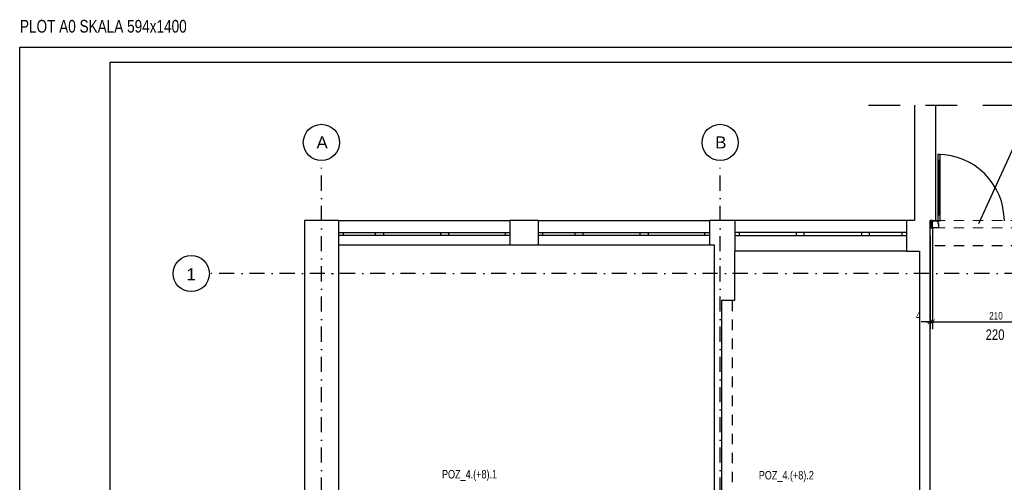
# Model space of a CAD drawing. Header units: metres. Extents: x -5222 to 1778, y -168 to 2848.
# Tile 4 of 16: x -5222 to -3592, y 2082 to 2848. Entities that reach past the tile are written whole.
import ezdxf
from ezdxf.enums import TextEntityAlignment as Align

# ---------------------------------------------------------------- set-up
doc = ezdxf.new("R2010")
doc.units = ezdxf.units.M
doc.header["$LTSCALE"] = 50
doc.header["$MEASUREMENT"] = 0
for name, pattern in [('DASHDOTX2', [1, 0.5, -0.25, 0, -0.25]), ('DO', [1, 0.5, -0.24, 0.02, -0.24]), ('DP', [0.63, 0.35, -0.28])]:
    doc.linetypes.add(name, pattern=pattern)
for name, color, linetype in [('A_osie', 7, 'Continuous'), ('A_ściany', 7, 'Continuous'), ('BS_lpd', 1, 'DP'), ('BS_ram', 2, 'Continuous'), ('BZ_odn', 1, 'Continuous'), ('BZ_osd', 1, 'DO'), ('BZ_txs', 2, 'Continuous'), ('BZ_wym', 1, 'Continuous'), ('k3_projektowane sciany', 2, 'Continuous'), ('k3_sciany istn', 1, 'DP')]:
    doc.layers.add(name, color=color, linetype=linetype)
doc.styles.add('BIKTS', font='bikromsw.shx', dxfattribs={"width": 0.85})
doc.styles.add('BIKWYM', font='bikromsw.shx', dxfattribs={"width": 0.8})
doc.styles.add('GENERATED_STYLE_1', font='arial.ttf')
doc.dimstyles.new('BZ_BGR_50', dxfattribs={"dimscale": 0.5, "dimtxt": 25, "dimasz": 1.666667, "dimexe": 0, "dimexo": 0, "dimgap": 0, "dimtad": 0, "dimdec": 1, "dimrnd": 0.5, "dimzin": 9, "dimdsep": 46, "dimtxsty": 'BIKWYM', "dimblk": 'NONE', "dimcen": 0, "dimse1": 1, "dimse2": 1, "dimclrd": 256, "dimclre": 256, "dimclrt": 7, "dimadec": 0, "dimazin": 0, "dimtfac": 0.033333, "dimtdec": 1, "dimtmove": 0, "dimatfit": 3, "dimldrblk": 'NONE', "dimfxl": 1, "dimtvp": 0.8, "dimtolj": 1, "dimarcsym": 0})
doc.dimstyles.new('BZ_KP_50', dxfattribs={"dimscale": 0.5, "dimtxt": 25, "dimasz": 16, "dimexe": 24, "dimexo": 0, "dimgap": 0, "dimtad": 0, "dimdec": 1, "dimrnd": 0.5, "dimzin": 9, "dimdsep": 46, "dimtxsty": 'BIKWYM', "dimblk": 'ARCHTICK', "dimblk1": 'ARCHTICK', "dimblk2": 'WYM-KP', "dimcen": 0, "dimdle": 20, "dimclrd": 256, "dimclre": 256, "dimclrt": 7, "dimadec": 0, "dimazin": 0, "dimtfac": 0.033333, "dimtdec": 1, "dimtmove": 0, "dimatfit": 3, "dimfxl": 1, "dimtvp": 0.8, "dimtfillclr": 256, "dimtolj": 1, "dimarcsym": 0})

# ---------------------------------------------------------------- blocks, each defined once
blk = doc.blocks.new('_None')
blk = doc.blocks.new('_ArchTick')
at = {"color": 0, "linetype": 'ByBlock', "const_width": 0.15}
blk.add_lwpolyline([(-0.5, -0.5), (0.5, 0.5)], dxfattribs=at)
blk = doc.blocks.new('*D497')
at = {"layer": 'BZ_wym', "lineweight": -2}
for p, q in [((-3710.4, 2503), (-3710.4, 2335.5)), ((-3714.3, 2489.9), (-3714.3, 2335.5)), ((-3714.3, 2347.5), (-3729.4, 2347.5)), ((-3710.4, 2347.5), (-3714.3, 2347.5)), ((-3710.4, 2347.5), (-3702.4, 2347.5))]:
    blk.add_line(p, q, dxfattribs=at)
at = {"layer": 'Defpoints', "color": 0}
for p in [(-3710.4, 2503), (-3714.3, 2489.9), (-3714.3, 2347.5)]:
    blk.add_point(p, dxfattribs=at)
at = {"layer": 'BZ_wym', "lineweight": -2, "xscale": 8, "yscale": 8, "zscale": 8}
blk.add_blockref('_ArchTick', (-3714.3, 2347.5), dxfattribs=at)
at = {"layer": 'BZ_wym', "lineweight": -2, "xscale": 8, "yscale": 8, "zscale": 8, "rotation": 180}
blk.add_blockref('_ArchTick', (-3710.4, 2347.5), dxfattribs=at)
at = {"layer": 'BZ_wym', "color": 7, "insert": (-3733.8, 2357.5), "char_height": 12.5, "attachment_point": 5, "style": 'BIKWYM'}
blk.add_mtext('\\A1;4', dxfattribs=at)
blk = doc.blocks.new('WYM-KP')
blk.add_hatch(color=256).paths.add_polyline_path([(-3, 0, 1), (3, 0, 1)])
blk.add_circle((0, 0), 3)
blk = doc.blocks.new('*D498')
at = {"layer": 'BZ_wym', "lineweight": -2}
for p, q in [((-3710.4, 2503), (-3710.4, 2335.5)), ((-3500.4, 2473.2), (-3500.4, 2335.5)), ((-3720.4, 2347.5), (-3490.4, 2347.5))]:
    blk.add_line(p, q, dxfattribs=at)
at = {"layer": 'Defpoints', "color": 0}
for p in [(-3710.4, 2503), (-3500.4, 2473.2), (-3500.4, 2347.5)]:
    blk.add_point(p, dxfattribs=at)
at = {"layer": 'BZ_wym', "lineweight": -2, "xscale": 8, "yscale": 8, "zscale": 8, "rotation": 180}
blk.add_blockref('_ArchTick', (-3710.4, 2347.5), dxfattribs=at)
at = {"layer": 'BZ_wym', "lineweight": -2, "xscale": 8, "yscale": 8, "zscale": 8}
blk.add_blockref('_ArchTick', (-3500.4, 2347.5), dxfattribs=at)
at = {"layer": 'BZ_wym', "color": 7, "insert": (-3605.4, 2357.5), "char_height": 12.5, "attachment_point": 5, "style": 'BIKWYM'}
blk.add_mtext('\\A1;210', dxfattribs=at)

msp = doc.modelspace()

# ---------------------------------------------------------------- hatches: boundary and pattern name
at = {"layer": 'k3_projektowane sciany', "linetype": 'Continuous'}
h = msp.add_hatch(dxfattribs=at)
h.set_pattern_fill('BATT_INSULATION', color=256, scale=100, style=0, pattern_type=2)
h.set_pattern_definition([(60, (-21154.9812, -2873.3078), (-2.5980762, 1.5), []), (120, (-21154.9812, -2873.3078), (2.5980762, 1.5), [])])
h.paths.add_polyline_path([(-3714.171, 2505.541), (-3710.36, 2505.541), (-3710.36, 2513.041), (-3714.171, 2513.041)])

# ---------------------------------------------------------------- linework, layer by layer
at = {"layer": 'A_osie', "color": 18, "linetype": 'DASHDOTX2', "lineweight": 5}
for p in [(-4705.057, 2427.441), (-4705.057, 2427.441), (-4722.01, 2235.641), (-4722.01, 2235.641), (-4062.01, 2235.641), (-4062.01, 2235.641)]:
    msp.add_point(p, dxfattribs=at)
at = {"layer": 'A_ściany', "linetype": 'Continuous', "flags": 128}
msp.add_lwpolyline([(-3714.26, 2515.541), (-3705.115, 2515.541)], dxfattribs=at)
at = {"layer": 'BS_lpd', "ltscale": 3}
msp.add_line((-3816.402, 2706.479), (-3269.048, 2706.479), dxfattribs=at)
at = {"layer": 'BS_ram', "color": 1}
msp.add_lwpolyline([(-5221.528, -167.66), (-5221.528, 2802.34), (1778.472, 2802.34), (1778.472, -167.66)], close=True, dxfattribs=at)
at = {"layer": 'BS_ram'}
msp.add_lwpolyline([(-5071.528, -142.66), (-5071.528, 2777.34), (1753.472, 2777.34), (1753.472, -142.66)], close=True, dxfattribs=at)
at = {"layer": 'BZ_osd'}
for p, q in [((-4722.01, 214.531), (-4722.01, 2614.531)), ((-4062.01, 214.531), (-4062.01, 2614.531)), ((183.67, 2427.441), (-4907.568, 2427.441))]:
    msp.add_line(p, q, dxfattribs=at)
at = {"layer": 'BZ_osd', "color": 7, "linetype": 'Continuous'}
for centre in [(-4722.01, 2644.531), (-4062.01, 2644.531), (-4937.568, 2427.441)]:
    msp.add_circle(centre, 30, dxfattribs=at)
at = {"layer": 'k3_projektowane sciany', "color": 252, "linetype": 'Continuous'}
for p, q in [((-3701.56, 2624.541), (-3701.56, 2614.541)), ((-3697.56, 2624.541), (-3701.56, 2624.541)), ((-3697.56, 2614.541), (-3697.56, 2624.541)), ((-3699.56, 2614.541), (-3701.56, 2614.541)), ((-3701.56, 2614.541), (-3701.56, 2524.541)), ((-3701.56, 2614.541), (-3697.56, 2614.541)), ((-3699.56, 2524.541), (-3699.56, 2614.541)), ((-3697.56, 2614.541), (-3699.56, 2614.541)), ((-3699.56, 2614.541), (-3699.56, 2524.541)), ((-3699.56, 2614.541), (-3699.56, 2524.541)), ((-3697.56, 2524.541), (-3697.56, 2614.541)), ((-3710.36, 2514.541), (-3701.56, 2514.541)), ((-3701.56, 2524.541), (-3699.56, 2524.541)), ((-3697.56, 2524.541), (-3701.56, 2524.541)), ((-3701.56, 2524.541), (-3701.56, 2514.541)), ((-3701.56, 2514.541), (-3701.56, 2510.541)), ((-3701.56, 2514.541), (-3697.56, 2514.541)), ((-3701.56, 2510.541), (-3700.36, 2510.541)), ((-3700.36, 2510.541), (-3700.36, 2503.041)), ((-3699.56, 2524.541), (-3697.56, 2524.541)), ((-3697.56, 2514.541), (-3697.56, 2524.541)), ((-3700.36, 2503.041), (-3710.36, 2503.041))]:
    msp.add_line(p, q, dxfattribs=at)
at = {"layer": 'k3_projektowane sciany', "linetype": 'Continuous'}
for p, q in [((-3710.36, 2514.291), (-3714.171, 2514.291)), ((-3710.36, 2513.041), (-3714.171, 2513.041)), ((-3710.36, 2514.541), (-3710.36, 2515.541)), ((-3710.36, 2514.291), (-3710.36, 2514.541)), ((-3710.36, 2503.041), (-3710.36, 2514.541)), ((-3710.36, 2514.291), (-3710.36, 2514.541)), ((-3710.36, 2513.041), (-3710.36, 2514.291)), ((-3710.36, 2513.041), (-3710.36, 2514.291)), ((-3710.36, 2505.541), (-3710.36, 2513.041)), ((-3710.36, 2505.541), (-3710.36, 2513.041)), ((-3714.171, 2505.541), (-3710.36, 2505.541)), ((-3714.171, 2504.291), (-3710.36, 2504.291)), ((-3710.36, 2504.291), (-3710.36, 2505.541)), ((-3710.36, 2504.291), (-3710.36, 2505.541)), ((-3710.36, 2503.041), (-3710.36, 2504.291)), ((-3710.36, 2503.041), (-3710.36, 2504.291))]:
    msp.add_line(p, q, dxfattribs=at)
at = {"layer": 'k3_projektowane sciany', "linetype": 'DP', "lineweight": 5}
for p, q in [((-3500.36, 2515.541), (-3710.36, 2515.541)), ((-3500.36, 2503.041), (-3710.36, 2503.041))]:
    msp.add_line(p, q, dxfattribs=at)
at = {"layer": 'k3_projektowane sciany', "linetype": 'Continuous', "flags": 128}
for points in [[(-3710.36, 2515.541), (-3714.171, 2515.541)], [(-3714.171, 2515.541), (-3714.171, 2514.291)], [(-3714.171, 2514.291), (-3714.171, 2513.041)], [(-3714.171, 2513.041), (-3714.171, 2505.541)], [(-3714.171, 2505.541), (-3714.171, 2504.291)], [(-3714.171, 2504.291), (-3714.171, 2503.041)], [(-3714.171, 2503.041), (-3710.36, 2503.041)]]:
    msp.add_lwpolyline(points, dxfattribs=at)
at = {"layer": 'k3_projektowane sciany', "color": 252, "linetype": 'Continuous'}
msp.add_arc((-3701.56, 2514.541), 110, 0, 90, dxfattribs=at)
at = {"layer": 'k3_sciany istn', "linetype": 'Continuous'}
for p, q in [((-4693.66, 2515.541), (-4693.66, 2495.541)), ((-4693.66, 2515.541), (-4409.96, 2515.541)), ((-4409.96, 2515.541), (-4409.96, 2495.541)), ((-4363.36, 2515.541), (-4363.36, 2495.541)), ((-4363.36, 2515.541), (-4079.66, 2515.541)), ((-4079.66, 2515.541), (-4079.66, 2495.541)), ((-4037.46, 2515.541), (-4037.46, 2495.541)), ((-3753.76, 2515.541), (-4037.46, 2515.541)), ((-3753.76, 2515.541), (-3753.76, 2495.541)), ((-4693.66, 2495.541), (-4693.66, 2490.541)), ((-4693.66, 2495.541), (-4686.16, 2495.541)), ((-4693.66, 2495.541), (-4693.66, 2490.541)), ((-4686.16, 2495.541), (-4686.16, 2490.541)), ((-4686.16, 2495.541), (-4632.46, 2495.541)), ((-4632.46, 2490.541), (-4632.46, 2495.541)), ((-4632.46, 2495.541), (-4625.96, 2495.541)), ((-4625.96, 2495.541), (-4619.46, 2495.541)), ((-4619.46, 2495.541), (-4619.46, 2490.541)), ((-4619.46, 2495.541), (-4524.46, 2495.541)), ((-4524.46, 2490.541), (-4524.46, 2495.541)), ((-4524.46, 2495.541), (-4517.96, 2495.541)), ((-4517.96, 2495.541), (-4511.46, 2495.541)), ((-4511.46, 2495.541), (-4511.46, 2490.541)), ((-4511.46, 2495.541), (-4417.46, 2495.541)), ((-4417.46, 2490.541), (-4417.46, 2495.541)), ((-4417.46, 2495.541), (-4409.96, 2495.541)), ((-4409.96, 2495.541), (-4409.96, 2490.541)), ((-4409.96, 2495.541), (-4409.96, 2490.541)), ((-4363.36, 2495.541), (-4363.36, 2490.541)), ((-4363.36, 2495.541), (-4355.86, 2495.541)), ((-4363.36, 2495.541), (-4363.36, 2490.541)), ((-4355.86, 2495.541), (-4355.86, 2490.541)), ((-4355.86, 2495.541), (-4302.16, 2495.541)), ((-4302.16, 2490.541), (-4302.16, 2495.541)), ((-4302.16, 2495.541), (-4295.66, 2495.541)), ((-4295.66, 2495.541), (-4289.16, 2495.541)), ((-4289.16, 2495.541), (-4289.16, 2490.541)), ((-4289.16, 2495.541), (-4194.16, 2495.541)), ((-4194.16, 2490.541), (-4194.16, 2495.541)), ((-4194.16, 2495.541), (-4187.66, 2495.541)), ((-4187.66, 2495.541), (-4181.16, 2495.541)), ((-4181.16, 2495.541), (-4181.16, 2490.541)), ((-4181.16, 2495.541), (-4087.16, 2495.541)), ((-4087.16, 2490.541), (-4087.16, 2495.541)), ((-4087.16, 2495.541), (-4079.66, 2495.541)), ((-4079.66, 2495.541), (-4079.66, 2490.541)), ((-4079.66, 2495.541), (-4079.66, 2490.541)), ((-4037.46, 2495.541), (-4037.46, 2490.541)), ((-4029.96, 2495.541), (-4037.46, 2495.541)), ((-4037.46, 2495.541), (-4037.46, 2490.541)), ((-4029.96, 2490.541), (-4029.96, 2495.541)), ((-3935.96, 2495.541), (-4029.96, 2495.541)), ((-3929.46, 2495.541), (-3935.96, 2495.541)), ((-3935.96, 2495.541), (-3935.96, 2490.541)), ((-3922.96, 2495.541), (-3929.46, 2495.541)), ((-3922.96, 2490.541), (-3922.96, 2495.541)), ((-3827.96, 2495.541), (-3922.96, 2495.541)), ((-3821.46, 2495.541), (-3827.96, 2495.541)), ((-3827.96, 2495.541), (-3827.96, 2490.541)), ((-3814.96, 2495.541), (-3821.46, 2495.541)), ((-3814.96, 2490.541), (-3814.96, 2495.541)), ((-3761.26, 2495.541), (-3814.96, 2495.541)), ((-3753.76, 2495.541), (-3761.26, 2495.541)), ((-3761.26, 2495.541), (-3761.26, 2490.541)), ((-3753.76, 2495.541), (-3753.76, 2490.541)), ((-3753.76, 2495.541), (-3753.76, 2490.541)), ((-4693.66, 2490.541), (-4693.66, 2475.041)), ((-4686.16, 2490.541), (-4693.66, 2490.541)), ((-4632.46, 2490.541), (-4686.16, 2490.541)), ((-4625.96, 2490.541), (-4632.46, 2490.541)), ((-4619.46, 2490.541), (-4625.96, 2490.541)), ((-4524.46, 2490.541), (-4619.46, 2490.541)), ((-4517.96, 2490.541), (-4524.46, 2490.541)), ((-4511.46, 2490.541), (-4517.96, 2490.541)), ((-4417.46, 2490.541), (-4511.46, 2490.541)), ((-4409.96, 2490.541), (-4417.46, 2490.541)), ((-4409.96, 2490.541), (-4409.96, 2475.041)), ((-4363.36, 2490.541), (-4363.36, 2475.041)), ((-4355.86, 2490.541), (-4363.36, 2490.541)), ((-4302.16, 2490.541), (-4355.86, 2490.541)), ((-4295.66, 2490.541), (-4302.16, 2490.541)), ((-4289.16, 2490.541), (-4295.66, 2490.541)), ((-4194.16, 2490.541), (-4289.16, 2490.541)), ((-4187.66, 2490.541), (-4194.16, 2490.541)), ((-4181.16, 2490.541), (-4187.66, 2490.541)), ((-4087.16, 2490.541), (-4181.16, 2490.541)), ((-4079.66, 2490.541), (-4087.16, 2490.541)), ((-4079.66, 2490.541), (-4079.66, 2475.041)), ((-4037.46, 2490.541), (-4037.46, 2464.341)), ((-4037.46, 2490.541), (-4029.96, 2490.541)), ((-4029.96, 2490.541), (-3935.96, 2490.541)), ((-3935.96, 2490.541), (-3929.46, 2490.541)), ((-3929.46, 2490.541), (-3922.96, 2490.541)), ((-3922.96, 2490.541), (-3827.96, 2490.541)), ((-3827.96, 2490.541), (-3821.46, 2490.541)), ((-3821.46, 2490.541), (-3814.96, 2490.541)), ((-3814.96, 2490.541), (-3761.26, 2490.541)), ((-3761.26, 2490.541), (-3753.76, 2490.541)), ((-3753.76, 2490.541), (-3753.76, 2464.341)), ((-4693.66, 2475.041), (-4409.96, 2475.041)), ((-4363.36, 2475.041), (-4079.66, 2475.041)), ((-3753.76, 2464.341), (-4037.46, 2464.341))]:
    msp.add_line(p, q, dxfattribs=at)
at = {"layer": 'k3_sciany istn', "linetype": 'DP'}
msp.add_line((-3500.36, 2473.241), (-3714.26, 2473.241), dxfattribs=at)
at = {"layer": 'k3_sciany istn', "color": 251, "linetype": 'DP'}
msp.add_line((-4042.01, 2382.752), (-4042.01, 1973.941), dxfattribs=at)
at = {"layer": 'k3_sciany istn', "linetype": 'Continuous', "flags": 128}
for points in [[(-3740.115, 2706.479), (-3740.115, 2515.541)], [(-3705.115, 2515.541), (-3705.115, 2706.479)], [(-4750.33, 2515.541), (-4750.33, 1906.341)], [(-4693.66, 2515.541), (-4750.33, 2515.541)], [(-4363.36, 2515.541), (-4409.96, 2515.541)], [(-4072.06, 2515.541), (-4079.66, 2515.541)], [(-4037.46, 2515.541), (-4072.06, 2515.541)], [(-3740.115, 2515.541), (-3753.76, 2515.541)], [(-3714.26, 2464.341), (-3714.26, 2515.541)], [(-4693.26, 1906.341), (-4693.26, 2475.041)], [(-4409.96, 2475.041), (-4363.36, 2475.041)], [(-4079.66, 2475.041), (-4072.06, 2475.041)], [(-4072.06, 2475.041), (-4072.06, 2464.341)], [(-4072.06, 2464.341), (-4072.06, 2383.241)], [(-4037.46, 2383.241), (-4037.46, 2464.341)], [(-3753.76, 2464.341), (-3732.26, 2464.341)], [(-3732.26, 2464.341), (-3732.26, 1976.341)], [(-3714.26, 1976.341), (-3714.26, 2464.341)], [(-4072.06, 2383.241), (-4072.06, 1976.041)], [(-4059.46, 2383.241), (-4037.46, 2383.241)], [(-4059.46, 1976.041), (-4059.46, 2383.241)]]:
    msp.add_lwpolyline(points, dxfattribs=at)

# ---------------------------------------------------------------- texts
at = {"layer": 'BZ_osd', "color": 7, "linetype": 'Continuous', "style": 'GENERATED_STYLE_1'}
for tag, text, p in [('A', 'A', (-4720.867, 2644.531)), ('B', 'A', (-4060.867, 2644.531)), ('1', '1', (-4937.568, 2426.297))]:
    msp.add_attdef(tag, text=text, height=20, dxfattribs=at).set_placement(p, align=Align.MIDDLE_CENTER)
at = {"layer": 'BZ_txs', "color": 3, "style": 'BIKTS', "width": 0.8}
msp.add_text('PLOT A0 SKALA 594x1400', height=21, dxfattribs=at).set_placement((-5221.075, 2826.416))
at = {"layer": 'BZ_txs', "style": 'BIKTS', "width": 0.8}
for s, height, p in [('220', 17.5, (-3622.522, 2317.451)), ('POZ_4.(+8).1', 14, (-4522.451, 2088.166)), ('POZ_4.(+8).2', 14, (-3998.039, 2086.521))]:
    msp.add_text(s, height=height, dxfattribs=at).set_placement(p)

# ---------------------------------------------------------------- dimensions: what is measured, and where the dimension line sits
at = {"layer": 'BZ_wym'}
for base, p2, picture, middle in [((-3714.26, 2347.459), (-3714.26, 2489.941), '*D497', (-3733.832, 2357.459)), ((-3500.36, 2347.459), (-3500.36, 2473.241), '*D498', (-3605.36, 2357.459))]:
    dim = msp.add_linear_dim(base=base, p1=(-3710.36, 2503.041), p2=p2, dimstyle='BZ_KP_50', override={"dimdec": 0, "dimrnd": 1, "dimatfit": 1}, dxfattribs=at)
    dim.commit()
    dim.dimension.update_dxf_attribs({"geometry": picture, "text_midpoint": middle})

# ---------------------------------------------------------------- leaders
at = {"layer": 'BZ_odn'}
msp.add_leader([(-3634.013, 2510.265), (-3572.286, 2644.185), (-3390.952, 2644.185)], dimstyle='BZ_BGR_50', dxfattribs=at)

doc.saveas('drawing.dxf')
